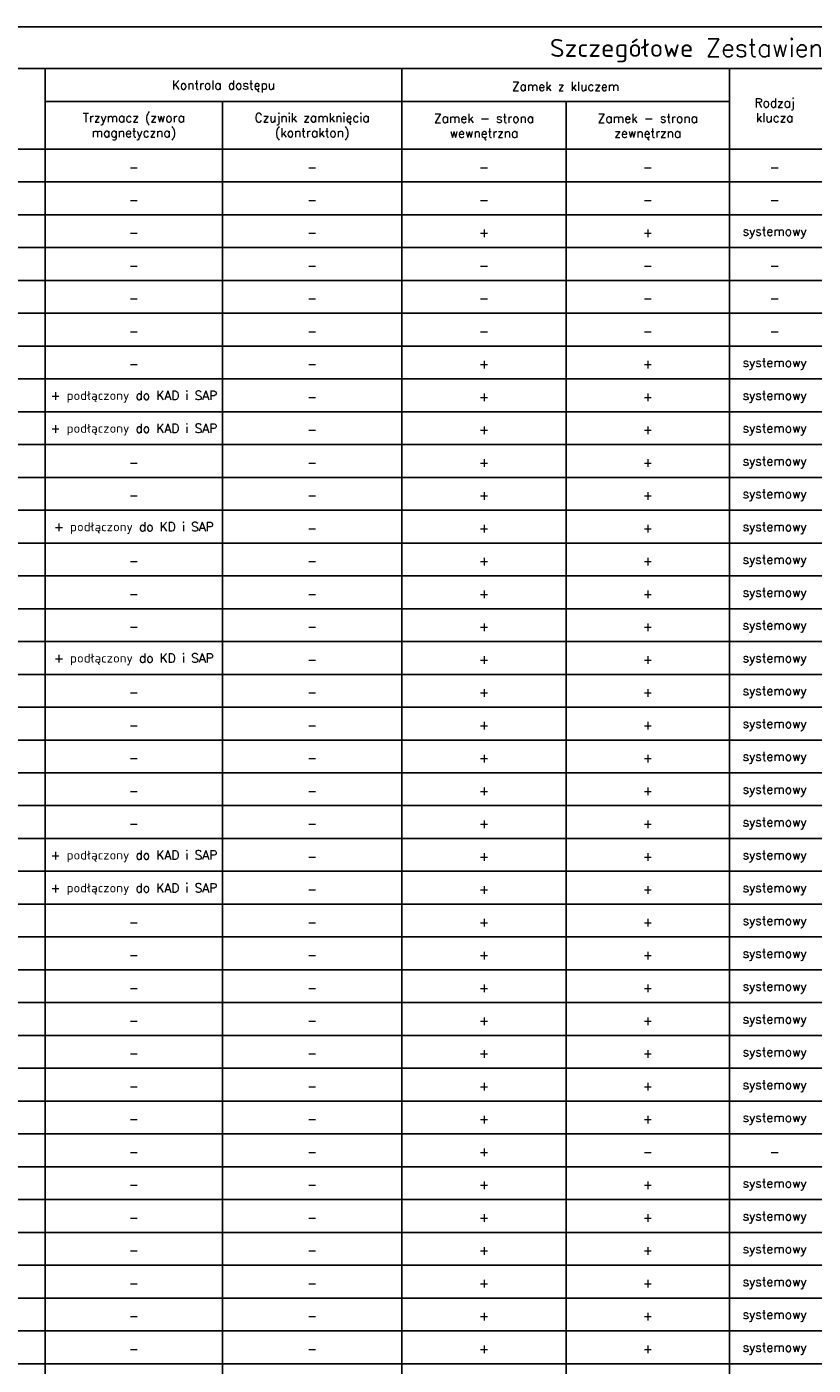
# Model space of a CAD drawing. Header units: centimetres. Extents: x -228435 to 111511, y -89367 to 428125.
# Tile 211 of 216: x -14151 to 12206, y 383274 to 428125. Entities that reach past the tile are written whole.
import ezdxf

# ---------------------------------------------------------------- set-up
doc = ezdxf.new("R2010")
doc.units = ezdxf.units.CM
doc.header["$LTSCALE"] = 50
doc.layers.add('__TABELKA', color=8, linetype='Continuous')
doc.styles.add('Romans', font='Romans.shx')

msp = doc.modelspace()

# ---------------------------------------------------------------- linework, layer by layer
at = {"layer": '__TABELKA', "linetype": 'Continuous', "lineweight": -3}
for p, q in [((111510.55281, 428124.83671, 630), (-92429.44719, 428124.83671, 630)), ((-92429.44719, 426724.83671, 630), (111510.55281, 426724.83671, 630)), ((-13534.44719, 338224.83671, 630), (-13534.44719, 426724.83671, 630)), ((-1584.44719, 338224.83671, 630), (-1584.44719, 426724.83671, 630)), ((9395.55281, 338224.83671, 630), (9395.55281, 426724.83671, 630)), ((-13534.44719, 425624.83671, 630), (9395.55281, 425624.83671, 630)), ((-7589.44719, 338224.83671, 630), (-7589.44719, 425624.83671, 630)), ((3930.55281, 338224.83671, 630), (3930.55281, 425624.83671, 630)), ((-92429.44719, 424024.83671, 630), (111510.55281, 424024.83671, 630)), ((-92429.44719, 422924.83671, 630), (111510.55281, 422924.83671, 630)), ((-92429.44719, 421824.83671, 630), (111510.55281, 421824.83671, 630)), ((-92429.44719, 420724.83671, 630), (111510.55281, 420724.83671, 630)), ((-92429.44719, 419624.83671, 630), (111510.55281, 419624.83671, 630)), ((-92429.44719, 418524.83671, 630), (111510.55281, 418524.83671, 630)), ((-92429.44719, 417424.83671, 630), (111510.55281, 417424.83671, 630)), ((-92429.44719, 416324.83671, 630), (111510.55281, 416324.83671, 630)), ((-92429.44719, 415224.83671, 630), (111510.55281, 415224.83671, 630)), ((-92429.44719, 414124.83671, 630), (111510.55281, 414124.83671, 630)), ((-92429.44719, 413024.83671, 630), (111510.55281, 413024.83671, 630)), ((-92429.44719, 411924.83671, 630), (111510.55281, 411924.83671, 630)), ((-92429.44719, 410824.83671, 630), (111510.55281, 410824.83671, 630)), ((-92429.44719, 409724.83671, 630), (111510.55281, 409724.83671, 630)), ((-92429.44719, 408624.83671, 630), (111510.55281, 408624.83671, 630)), ((-92429.44719, 407524.83671, 630), (111510.55281, 407524.83671, 630)), ((-92429.44719, 406424.83671, 630), (111510.55281, 406424.83671, 630)), ((-92429.44719, 405324.83671, 630), (111510.55281, 405324.83671, 630)), ((-92429.44719, 404224.83671, 630), (111510.55281, 404224.83671, 630)), ((-92429.44719, 403124.83671, 630), (111510.55281, 403124.83671, 630)), ((-92429.44719, 402024.83671, 630), (111510.55281, 402024.83671, 630)), ((-92429.44719, 400924.83671, 630), (111510.55281, 400924.83671, 630)), ((-92429.44719, 399824.83671, 630), (111510.55281, 399824.83671, 630)), ((-92429.44719, 398724.83671, 630), (111510.55281, 398724.83671, 630)), ((-92429.44719, 397624.83671, 630), (111510.55281, 397624.83671, 630)), ((-92429.44719, 396524.83671, 630), (111510.55281, 396524.83671, 630)), ((-92429.44719, 395424.83671, 630), (111510.55281, 395424.83671, 630)), ((-92429.44719, 394324.83671, 630), (111510.55281, 394324.83671, 630)), ((-92429.44719, 393224.83671, 630), (111510.55281, 393224.83671, 630)), ((-92429.44719, 392124.83671, 630), (111510.55281, 392124.83671, 630)), ((-92429.44719, 391024.83671, 630), (111510.55281, 391024.83671, 630)), ((-92429.44719, 389924.83671, 630), (111510.55281, 389924.83671, 630)), ((-92429.44719, 388824.83671, 630), (111510.55281, 388824.83671, 630)), ((-92429.44719, 387724.83671, 630), (111510.55281, 387724.83671, 630)), ((-92429.44719, 386624.83671, 630), (111510.55281, 386624.83671, 630)), ((-92429.44719, 385524.83671, 630), (111510.55281, 385524.83671, 630)), ((-92429.44719, 384424.83671, 630), (111510.55281, 384424.83671, 630)), ((-92429.44719, 383324.83671, 630), (111510.55281, 383324.83671, 630))]:
    msp.add_line(p, q, dxfattribs=at)

# ---------------------------------------------------------------- texts
at = {"layer": '__TABELKA', "linetype": 'Continuous', "lineweight": -3, "attachment_point": 5, "style": 'Romans'}
for s, insert, char_height, width in [('Szczegółowe Zestawienie Drzwi', (9540.55281, 427324.83671, 630), 600, 203140), ('Kontrola dostępu', (-7559.44719, 426124.83671, 630), 300, 11150), ('Zamek z kluczem', (3905.55281, 426124.83671, 630), 300, 10180), ('Rodzaj klucza', (10913.05281, 425324.83671, 630), 300, 2235), ('Trzymacz (zwora magnetyczna)', (-10561.94719, 424774.83671, 630), 300, 5145), ('Czujnik zamknięcia (kontrakton)', (-4586.94719, 424774.83671, 630), 300, 5205), ('Zamek - strona wewnętrzna', (1173.05281, 424774.83671, 630), 300, 4715), ('Zamek - strona zewnętrzna', (6663.05281, 424774.83671, 630), 300, 4665), ('-', (-10561.94719, 423424.83671, 630), 300, 5545), ('-', (-4586.94719, 423424.83671, 630), 300, 5605), ('-', (1173.05281, 423424.83671, 630), 300, 5115), ('-', (6663.05281, 423424.83671, 630), 300, 5065), ('-', (10913.05281, 423424.83671, 630), 300, 2635), ('-', (-10561.94719, 422324.83671, 630), 300, 5545), ('-', (-4586.94719, 422324.83671, 630), 300, 5605), ('-', (1173.05281, 422324.83671, 630), 300, 5115), ('-', (6663.05281, 422324.83671, 630), 300, 5065), ('-', (10913.05281, 422324.83671, 630), 300, 2635), ('-', (-10561.94719, 421224.83671, 630), 300, 5545), ('-', (-4586.94719, 421224.83671, 630), 300, 5605), ('+', (1173.05281, 421224.83671, 630), 300, 5115), ('+', (6663.05281, 421224.83671, 630), 300, 5065), ('systemowy', (10913.05281, 421224.83671, 630), 300, 2635), ('-', (-10561.94719, 420124.83671, 630), 300, 5545), ('-', (-4586.94719, 420124.83671, 630), 300, 5605), ('-', (1173.05281, 420124.83671, 630), 300, 5115), ('-', (6663.05281, 420124.83671, 630), 300, 5065), ('-', (10913.05281, 420124.83671, 630), 300, 2635), ('-', (-10561.94719, 419024.83671, 630), 300, 5545), ('-', (-4586.94719, 419024.83671, 630), 300, 5605), ('-', (1173.05281, 419024.83671, 630), 300, 5115), ('-', (6663.05281, 419024.83671, 630), 300, 5065), ('-', (10913.05281, 419024.83671, 630), 300, 2635), ('-', (-10561.94719, 417924.83671, 630), 300, 5545), ('-', (-4586.94719, 417924.83671, 630), 300, 5605), ('-', (1173.05281, 417924.83671, 630), 300, 5115), ('-', (6663.05281, 417924.83671, 630), 300, 5065), ('-', (10913.05281, 417924.83671, 630), 300, 2635), ('-', (-10561.94719, 416824.83671, 630), 300, 5545), ('-', (-4586.94719, 416824.83671, 630), 300, 5605), ('+', (1173.05281, 416824.83671, 630), 300, 5115), ('+', (6663.05281, 416824.83671, 630), 300, 5065), ('systemowy', (10913.05281, 416824.83671, 630), 300, 2635), ('+ podłączony do KAD i SAP', (-10561.94719, 415724.83671, 630), 300, 5545), ('+', (1173.05281, 415724.83671, 630), 300, 5115), ('+', (6663.05281, 415724.83671, 630), 300, 5065), ('systemowy', (10913.05281, 415724.83671, 630), 300, 2635), ('-', (-4586.94719, 415724.83671, 630), 300, 5605), ('+ podłączony do KAD i SAP', (-10561.94719, 414624.83671, 630), 300, 5545), ('-', (-4586.94719, 414624.83671, 630), 300, 5605), ('+', (1173.05281, 414624.83671, 630), 300, 5115), ('+', (6663.05281, 414624.83671, 630), 300, 5065), ('systemowy', (10913.05281, 414624.83671, 630), 300, 2635), ('-', (-10561.94719, 413524.83671, 630), 300, 5545), ('-', (-4586.94719, 413524.83671, 630), 300, 5605), ('+', (1173.05281, 413524.83671, 630), 300, 5115), ('+', (6663.05281, 413524.83671, 630), 300, 5065), ('systemowy', (10913.05281, 413524.83671, 630), 300, 2635), ('-', (-10561.94719, 412424.83671, 630), 300, 5545), ('-', (-4586.94719, 412424.83671, 630), 300, 5605), ('+', (1173.05281, 412424.83671, 630), 300, 5115), ('+', (6663.05281, 412424.83671, 630), 300, 5065), ('systemowy', (10913.05281, 412424.83671, 630), 300, 2635), ('+ podłączony do KD i SAP', (-10561.94719, 411324.83671, 630), 300, 5545), ('-', (-4586.94719, 411324.83671, 630), 300, 5605), ('+', (1173.05281, 411324.83671, 630), 300, 5115), ('+', (6663.05281, 411324.83671, 630), 300, 5065), ('systemowy', (10913.05281, 411324.83671, 630), 300, 2635), ('systemowy', (10913.05281, 410224.83671, 630), 300, 2635), ('-', (-10561.94719, 410224.83671, 630), 300, 5545), ('-', (-4586.94719, 410224.83671, 630), 300, 5605), ('+', (1173.05281, 410224.83671, 630), 300, 5115), ('+', (6663.05281, 410224.83671, 630), 300, 5065), ('-', (-10561.94719, 409124.83671, 630), 300, 5545), ('-', (-4586.94719, 409124.83671, 630), 300, 5605), ('+', (1173.05281, 409124.83671, 630), 300, 5115), ('+', (6663.05281, 409124.83671, 630), 300, 5065), ('systemowy', (10913.05281, 409124.83671, 630), 300, 2635), ('+', (1173.05281, 408024.83671, 630), 300, 5115), ('+', (6663.05281, 408024.83671, 630), 300, 5065), ('systemowy', (10913.05281, 408024.83671, 630), 300, 2635), ('-', (-10561.94719, 408024.83671, 630), 300, 5545), ('-', (-4586.94719, 408024.83671, 630), 300, 5605), ('+ podłączony do KD i SAP', (-10561.94719, 406924.83671, 630), 300, 5545), ('-', (-4586.94719, 406924.83671, 630), 300, 5605), ('+', (1173.05281, 406924.83671, 630), 300, 5115), ('+', (6663.05281, 406924.83671, 630), 300, 5065), ('systemowy', (10913.05281, 406924.83671, 630), 300, 2635), ('+', (1173.05281, 405824.83671, 630), 300, 5115), ('+', (6663.05281, 405824.83671, 630), 300, 5065), ('systemowy', (10913.05281, 405824.83671, 630), 300, 2635), ('-', (-10561.94719, 405824.83671, 630), 300, 5545), ('-', (-4586.94719, 405824.83671, 630), 300, 5605), ('-', (-10561.94719, 404724.83671, 630), 300, 5545), ('-', (-4586.94719, 404724.83671, 630), 300, 5605), ('+', (1173.05281, 404724.83671, 630), 300, 5115), ('+', (6663.05281, 404724.83671, 630), 300, 5065), ('systemowy', (10913.05281, 404724.83671, 630), 300, 2635), ('+', (1173.05281, 403624.83671, 630), 300, 5115), ('+', (6663.05281, 403624.83671, 630), 300, 5065), ('systemowy', (10913.05281, 403624.83671, 630), 300, 2635), ('-', (-10561.94719, 403624.83671, 630), 300, 5545), ('-', (-4586.94719, 403624.83671, 630), 300, 5605), ('-', (-10561.94719, 402524.83671, 630), 300, 5545), ('-', (-4586.94719, 402524.83671, 630), 300, 5605), ('+', (1173.05281, 402524.83671, 630), 300, 5115), ('+', (6663.05281, 402524.83671, 630), 300, 5065), ('systemowy', (10913.05281, 402524.83671, 630), 300, 2635), ('-', (-10561.94719, 401424.83671, 630), 300, 5545), ('-', (-4586.94719, 401424.83671, 630), 300, 5605), ('+', (1173.05281, 401424.83671, 630), 300, 5115), ('+', (6663.05281, 401424.83671, 630), 300, 5065), ('systemowy', (10913.05281, 401424.83671, 630), 300, 2635), ('+ podłączony do KAD i SAP', (-10561.94719, 400324.83671, 630), 300, 5545), ('-', (-4586.94719, 400324.83671, 630), 300, 5605), ('+', (1173.05281, 400324.83671, 630), 300, 5115), ('+', (6663.05281, 400324.83671, 630), 300, 5065), ('systemowy', (10913.05281, 400324.83671, 630), 300, 2635), ('+ podłączony do KAD i SAP', (-10561.94719, 399224.83671, 630), 300, 5545), ('-', (-4586.94719, 399224.83671, 630), 300, 5605), ('+', (1173.05281, 399224.83671, 630), 300, 5115), ('+', (6663.05281, 399224.83671, 630), 300, 5065), ('systemowy', (10913.05281, 399224.83671, 630), 300, 2635), ('systemowy', (10913.05281, 398124.83671, 630), 300, 2635), ('-', (-10561.94719, 398124.83671, 630), 300, 5545), ('-', (-4586.94719, 398124.83671, 630), 300, 5605), ('+', (1173.05281, 398124.83671, 630), 300, 5115), ('+', (6663.05281, 398124.83671, 630), 300, 5065), ('-', (-10561.94719, 397024.83671, 630), 300, 5545), ('-', (-4586.94719, 397024.83671, 630), 300, 5605), ('+', (1173.05281, 397024.83671, 630), 300, 5115), ('+', (6663.05281, 397024.83671, 630), 300, 5065), ('systemowy', (10913.05281, 397024.83671, 630), 300, 2635), ('+', (1173.05281, 395924.83671, 630), 300, 5115), ('+', (6663.05281, 395924.83671, 630), 300, 5065), ('systemowy', (10913.05281, 395924.83671, 630), 300, 2635), ('-', (-10561.94719, 395924.83671, 630), 300, 5545), ('-', (-4586.94719, 395924.83671, 630), 300, 5605), ('-', (-10561.94719, 394824.83671, 630), 300, 5545), ('-', (-4586.94719, 394824.83671, 630), 300, 5605), ('+', (1173.05281, 394824.83671, 630), 300, 5115), ('+', (6663.05281, 394824.83671, 630), 300, 5065), ('systemowy', (10913.05281, 394824.83671, 630), 300, 2635), ('+', (1173.05281, 393724.83671, 630), 300, 5115), ('+', (6663.05281, 393724.83671, 630), 300, 5065), ('systemowy', (10913.05281, 393724.83671, 630), 300, 2635), ('-', (-10561.94719, 393724.83671, 630), 300, 5545), ('-', (-4586.94719, 393724.83671, 630), 300, 5605), ('-', (-10561.94719, 392624.83671, 630), 300, 5545), ('-', (-4586.94719, 392624.83671, 630), 300, 5605), ('+', (1173.05281, 392624.83671, 630), 300, 5115), ('+', (6663.05281, 392624.83671, 630), 300, 5065), ('systemowy', (10913.05281, 392624.83671, 630), 300, 2635), ('+', (1173.05281, 391524.83671, 630), 300, 5115), ('+', (6663.05281, 391524.83671, 630), 300, 5065), ('systemowy', (10913.05281, 391524.83671, 630), 300, 2635), ('-', (-10561.94719, 391524.83671, 630), 300, 5545), ('-', (-4586.94719, 391524.83671, 630), 300, 5605), ('-', (-10561.94719, 390424.83671, 630), 300, 5545), ('-', (-4586.94719, 390424.83671, 630), 300, 5605), ('+', (1173.05281, 390424.83671, 630), 300, 5115), ('-', (6663.05281, 390424.83671, 630), 300, 5065), ('-', (10913.05281, 390424.83671, 630), 300, 2635), ('-', (-10561.94719, 389324.83671, 630), 300, 5545), ('-', (-4586.94719, 389324.83671, 630), 300, 5605), ('+', (1173.05281, 389324.83671, 630), 300, 5115), ('+', (6663.05281, 389324.83671, 630), 300, 5065), ('systemowy', (10913.05281, 389324.83671, 630), 300, 2635), ('-', (-10561.94719, 388224.83671, 630), 300, 5545), ('-', (-4586.94719, 388224.83671, 630), 300, 5605), ('+', (1173.05281, 388224.83671, 630), 300, 5115), ('+', (6663.05281, 388224.83671, 630), 300, 5065), ('systemowy', (10913.05281, 388224.83671, 630), 300, 2635), ('-', (-10561.94719, 387124.83671, 630), 300, 5545), ('-', (-4586.94719, 387124.83671, 630), 300, 5605), ('+', (1173.05281, 387124.83671, 630), 300, 5115), ('+', (6663.05281, 387124.83671, 630), 300, 5065), ('systemowy', (10913.05281, 387124.83671, 630), 300, 2635), ('+', (1173.05281, 386024.83671, 630), 300, 5115), ('+', (6663.05281, 386024.83671, 630), 300, 5065), ('systemowy', (10913.05281, 386024.83671, 630), 300, 2635), ('-', (-10561.94719, 386024.83671, 630), 300, 5545), ('-', (-4586.94719, 386024.83671, 630), 300, 5605), ('-', (-10561.94719, 384924.83671, 630), 300, 5545), ('-', (-4586.94719, 384924.83671, 630), 300, 5605), ('+', (1173.05281, 384924.83671, 630), 300, 5115), ('+', (6663.05281, 384924.83671, 630), 300, 5065), ('systemowy', (10913.05281, 384924.83671, 630), 300, 2635), ('+', (1173.05281, 383824.83671, 630), 300, 5115), ('+', (6663.05281, 383824.83671, 630), 300, 5065), ('systemowy', (10913.05281, 383824.83671, 630), 300, 2635), ('-', (-10561.94719, 383824.83671, 630), 300, 5545), ('-', (-4586.94719, 383824.83671, 630), 300, 5605)]:
    msp.add_mtext(s, dxfattribs=dict(at, insert=insert, char_height=char_height, width=width))

doc.saveas('drawing.dxf')
